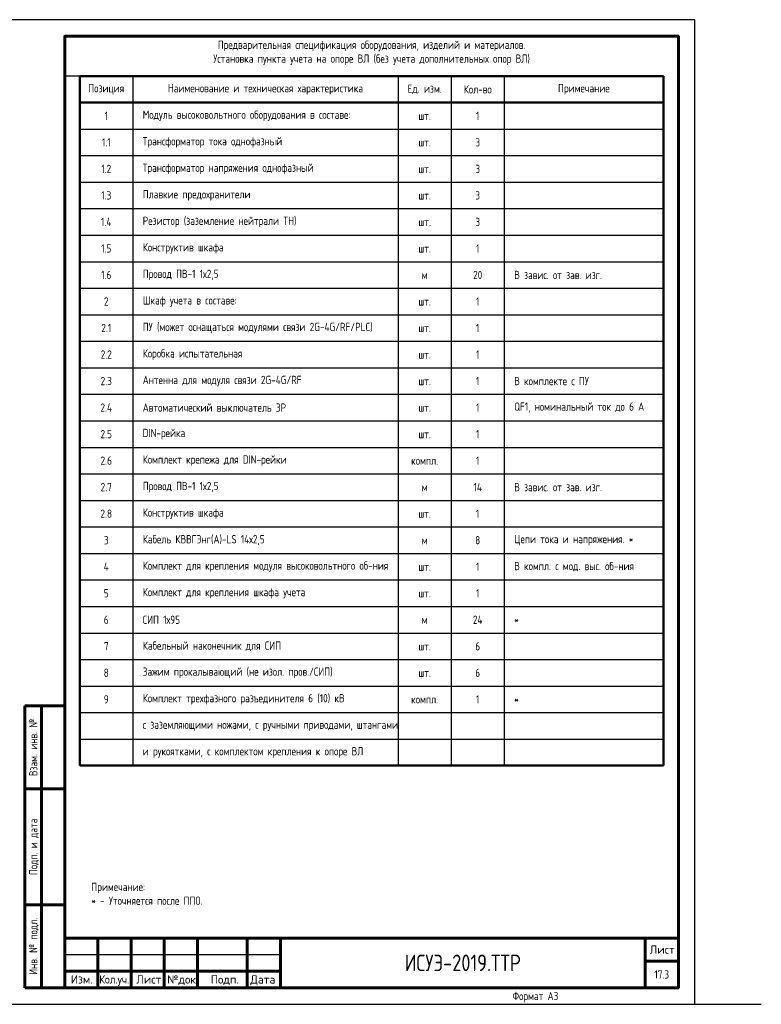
# Model space of a CAD drawing. Header units: millimetres. Extents: x -110 to 4101, y -10868 to 110.
# Tile 37 of 90: x 896 to 1120, y -5379 to -5082. Entities that reach past the tile are written whole.
import ezdxf
from ezdxf.enums import TextEntityAlignment as Align

# ---------------------------------------------------------------- set-up
doc = ezdxf.new("R2010")
doc.units = ezdxf.units.MM
doc.layers.add('01.Вспомогательный_слой', color=1, linetype='Continuous', plot=False)
doc.layers.add('Формат', color=7, linetype='Continuous', lineweight=25)
doc.layers.add('Формат @ 1', color=7, linetype='Continuous', lineweight=25)
doc.styles.add('Формат', font='isocpeur.ttf')
doc.styles.add('ЭП', font='GOST.TTF')

# ---------------------------------------------------------------- blocks, each defined once
blk = doc.blocks.new('*U77')
at = {"layer": 'Формат', "color": 7, "linetype": 'Continuous', "lineweight": 60}
for p, q in [((8, 85), (20, 85)), ((8, 85), (8, 0)), ((13, 85), (13, 0)), ((8, 60), (20, 60)), ((8, 25), (20, 25)), ((20, 15), (205, 15)), ((20, 15), (20, 0)), ((30, 15), (30, 0)), ((40, 15), (40, 0)), ((50, 15), (50, 0)), ((60, 15), (60, 0)), ((75, 15), (75, 0)), ((85, 15), (85, 0)), ((195, 15), (195, 0)), ((195, 8), (205, 8)), ((20, 5), (85, 5)), ((8, 0), (20, 0))]:
    blk.add_line(p, q, dxfattribs=at)
at = {"layer": 'Формат', "color": 7, "linetype": 'Continuous', "lineweight": 25}
blk.add_line((20, 10), (85, 10), dxfattribs=at)
blk.add_lwpolyline([(0, -5), (210, -5), (210, 292), (0, 292)], close=True, dxfattribs=at)
at = {"layer": 'Формат', "color": 7, "linetype": 'Continuous', "lineweight": 60}
blk.add_lwpolyline([(20, 0), (205, 0), (205, 287), (20, 287)], close=True, dxfattribs=at)
at = {"layer": 'Формат', "color": 7, "linetype": 'Continuous', "lineweight": 25, "style": 'ЭП'}
for s, p in [('Взам. инв. №', (10.5, 72.5)), ('Подп. и дата', (10.5, 42.5)), ('Инв. № подл.', (10.5, 12.5))]:
    blk.add_text(s, height=2.5, rotation=90, dxfattribs=at).set_placement(p, align=Align.MIDDLE_CENTER)
at = {"layer": 'Формат', "color": 7, "linetype": 'Continuous', "lineweight": 25, "style": 'Формат'}
for s, p in [('Лист', (196.38, 10.25)), ('Изм.', (21.81, 1.25)), ('Лист', (41.54, 1.25)), ('№док.', (50.89, 1.25)), ('Подп.', (63.99, 1.25)), ('Дата', (75.95, 1.25))]:
    blk.add_text(s, height=2.5, dxfattribs=at).set_placement(p)
at = {"layer": 'Формат', "color": 7, "linetype": 'Continuous', "lineweight": 25, "style": 'Формат', "width": 0.9}
blk.add_text('Кол.уч.', height=2.5, dxfattribs=at).set_placement((30.38, 1.25))
at = {"layer": 'Формат', "color": 7, "linetype": 'Continuous', "lineweight": 25, "style": 'ЭП', "flags": 8}
blk.add_attdef('N_ИНВ', text='', height=2.5, rotation=90, dxfattribs=at).set_placement((16.5, 12.5), align=Align.MIDDLE_CENTER)
for tag, height, p in [('ОБОЗНАЧЕНИЕ', 5, (140, 7.5)), ('Лист', 2.5, (200, 4))]:
    blk.add_attdef(tag, text='', height=height, dxfattribs=at).set_placement(p, align=Align.MIDDLE_CENTER)
for tag, p in [('изм.№', (21, 7.5)), ('изм.уч.', (31, 7.5)), ('изм.лист', (41, 7.5)), ('изм.№_док.', (50.5, 7.5)), ('изм_дата', (76, 7.5)), ('ФОРМ.ЛИСТА', (155, -2.5))]:
    blk.add_attdef(tag, text='', height=2.5, dxfattribs=at).set_placement(p, align=Align.MIDDLE_LEFT)
blk = doc.blocks.new('*T66')
at = {"color": 0, "linetype": 'ByBlock', "lineweight": 50, "ltscale": 0.2, "transparency": 16777216}
for p, q in [((0, 0), (176, 0)), ((0, 0), (0, -208)), ((176, 0), (176, -208)), ((0, -8), (176, -8)), ((0, -208), (176, -208))]:
    blk.add_line(p, q, dxfattribs=at)
at = {"color": 0, "linetype": 'ByBlock', "ltscale": 0.2, "transparency": 16777216}
for p, q in [((16, 0), (16, -208)), ((96, 0), (96, -208)), ((112, 0), (112, -208)), ((128, 0), (128, -208)), ((0, -16), (176, -16)), ((0, -24), (176, -24)), ((0, -32), (176, -32)), ((0, -40), (176, -40)), ((0, -48), (176, -48)), ((0, -56), (176, -56)), ((0, -64), (176, -64)), ((0, -72), (176, -72)), ((0, -80), (176, -80)), ((0, -88), (176, -88)), ((0, -96), (176, -96)), ((0, -104), (176, -104)), ((0, -112), (176, -112)), ((0, -120), (176, -120)), ((0, -128), (176, -128)), ((0, -136), (176, -136)), ((0, -144), (176, -144)), ((0, -152), (176, -152)), ((0, -160), (176, -160)), ((0, -168), (16, -168)), ((16, -176), (112, -176)), ((16, -184), (112, -184))]:
    blk.add_line(p, q, dxfattribs=at)
at = {"color": 0, "linetype": 'ByBlock', "lineweight": -2, "ltscale": 0.2, "transparency": 16777216}
for p, q in [((16, -168), (176, -168)), ((0, -176), (16, -176)), ((112, -176), (176, -176)), ((0, -184), (16, -184)), ((112, -184), (176, -184)), ((0, -192), (176, -192)), ((0, -200), (176, -200))]:
    blk.add_line(p, q, dxfattribs=at)
at = {"color": 0, "ltscale": 0.2, "transparency": 16777216, "char_height": 2.5, "style": 'ЭП'}
for s, insert, width, attachment_point in [('{\\fGOST type A|b1|i0|c204|p34;Позиция}', (8, -4), 10, 5), ('{\\fGOST type A|b1|i0|c204|p34;Наименование и техническая характеристика}', (56, -4), 74, 5), ('{\\fGOST type A|b1|i0|c204|p34;Ед. изм.}', (104, -4), 10, 5), ('{\\fGOST type A|b1|i0|c204|p34;Кол-во}', (120, -4), 10, 5), ('{\\fGOST type A|b1|i0|c204|p34;Примечание}', (152, -4), 42, 5), ('Модуль высоковольтного оборудования в составе:', (19, -12), 74, 4), ('1', (8, -12), 10, 5), ('шт.', (104, -12), 10, 5), ('1', (120, -12), 10, 5), ('1.1', (8, -20), 10, 5), ('Трансформатор тока однофазный', (19, -20), 74, 4), ('шт.', (104, -20), 10, 5), ('3', (120, -20), 10, 5), ('1.2', (8, -28), 10, 5), ('Трансформатор напряжения однофазный', (19, -28), 74, 4), ('3', (120, -28), 10, 5), ('шт.', (104, -28), 10, 5), ('1.3', (8, -36), 10, 5), ('Плавкие предохранители', (19, -36), 74, 4), ('шт.', (104, -36), 10, 5), ('3', (120, -36), 10, 5), ('1.4', (8, -44), 10, 5), ('Резистор (заземление нейтрали ТН)', (19, -44), 74, 4), ('шт.', (104, -44), 10, 5), ('3', (120, -44), 10, 5), ('1.5', (8, -52), 10, 5), ('Конструктив шкафа', (19, -52), 74, 4), ('1', (120, -52), 10, 5), ('шт.', (104, -52), 10, 5), ('1.6', (8, -60), 10, 5), ('Провод ПВ-1 1х2,5', (19, -60), 74, 4), ('м', (104, -60), 10, 5), ('20', (120, -60), 10, 5), ('В завис. от зав. изг.', (131, -60), 42, 4), ('2', (8, -68), 10, 5), ('Шкаф учета в составе:', (19, -68), 74, 4), ('шт.', (104, -68), 10, 5), ('1', (120, -68), 10, 5), ('ПУ (может оснащаться модулями связи 2G-4G/RF/PLC)', (19, -76), 74, 4), ('2.1', (8, -76), 10, 5), ('шт.', (104, -76), 10, 5), ('1', (120, -76), 10, 5), ('2.2', (8, -84), 10, 5), ('Коробка испытательная', (19, -84), 74, 4), ('шт.', (104, -84), 10, 5), ('1', (120, -84), 10, 5), ('2.3', (8, -92), 10, 5), ('Антенна для модуля связи 2G-4G/RF', (19, -92), 74, 4), ('шт.', (104, -92), 10, 5), ('1', (120, -92), 10, 5), ('В комплекте с ПУ', (131, -92), 42, 4), ('QF1, номинальный ток до 6 А', (131, -100), 42, 4), ('2.4', (8, -100), 10, 5), ('Автоматический выключатель 3P', (19, -100), 74, 4), ('шт.', (104, -100), 10, 5), ('1', (120, -100), 10, 5), ('2.5', (8, -108), 10, 5), ('DIN-рейка', (19, -108), 74, 4), ('1', (120, -108), 10, 5), ('шт.', (104, -108), 10, 5), ('2.6', (8, -116), 10, 5), ('Комплект крепежа для DIN-рейки', (19, -116), 74, 4), ('компл.', (104, -116), 10, 5), ('1', (120, -116), 10, 5), ('2.7', (8, -124), 10, 5), ('Провод ПВ-1 1х2,5', (19, -124), 74, 4), ('м', (104, -124), 10, 5), ('14', (120, -124), 10, 5), ('В завис. от зав. изг.', (131, -124), 42, 4), ('2.8', (8, -132), 10, 5), ('Конструктив шкафа', (19, -132), 74, 4), ('1', (120, -132), 10, 5), ('шт.', (104, -132), 10, 5), ('Цепи тока и напряжения. *', (131, -140), 42, 4), ('3', (8, -140), 10, 5), ('Кабель КВВГЭнг(А)-LS 14х2,5', (19, -140), 74, 4), ('м', (104, -140), 10, 5), ('8', (120, -140), 10, 5), ('Комплект для крепления модуля высоковольтного об-ния', (19, -148), 74, 4), ('В компл. с мод. выс. об-ния', (131, -148), 42, 4), ('4', (8, -148), 10, 5), ('шт.', (104, -148), 10, 5), ('1', (120, -148), 10, 5), ('5', (8, -156), 10, 5), ('Комплект для крепления шкафа учета', (19, -156), 74, 4), ('1', (120, -156), 10, 5), ('шт.', (104, -156), 10, 5), ('6', (8, -164), 10, 5), ('СИП 1х95', (19, -164), 74, 4), ('м', (104, -164), 10, 5), ('24', (120, -164), 10, 5), ('*', (131, -164), 42, 4), ('7', (8, -172), 10, 5), ('Кабельный наконечник для СИП', (19, -172), 74, 4), ('шт.', (104, -172), 10, 5), ('6', (120, -172), 10, 5), ('Зажим прокалывающий (не изол. пров./СИП)', (19, -180), 74, 4), ('8', (8, -180), 10, 5), ('шт.', (104, -180), 10, 5), ('6', (120, -180), 10, 5), ('Комплект трехфазного разъединителя 6 (10) кВ', (19, -188), 74, 4), ('9', (8, -188), 10, 5), ('компл.', (104, -188), 10, 5), ('1', (120, -188), 10, 5), ('*', (131, -188), 42, 4), ('с заземляющими ножами, с ручными приводами, штангами', (19, -196), 74, 4), ('и рукоятками, с комплектом крепления к опоре ВЛ', (19, -204), 74, 4)]:
    blk.add_mtext(s, dxfattribs=dict(at, insert=insert, width=width, attachment_point=attachment_point))

msp = doc.modelspace()

# ---------------------------------------------------------------- linework, layer by layer
at = {"layer": '01.Вспомогательный_слой', "ltscale": 0.2}
msp.add_lwpolyline([(914.5, -5099), (910, -5099), (910, -5087)], dxfattribs=at)
at = {"layer": '01.Вспомогательный_слой'}
msp.add_lwpolyline([(1100, -5379), (1120, -5379)], dxfattribs=at)

# ---------------------------------------------------------------- block references
msp.add_blockref('*T66', (914.5, -5099))
at = {"layer": 'Формат @ 1', "color": 0, "ltscale": 0.7}
msp.add_blockref('*U77', (890, -5374), dxfattribs=at).add_auto_attribs({'ОБОЗНАЧЕНИЕ': 'ИСУЭ-2019.ТТР', 'Лист': '17.3', 'ФОРМ.ЛИСТА': 'Формат А3'})

# ---------------------------------------------------------------- texts
at = {"char_height": 2.5, "style": 'ЭП'}
for s, insert, width, attachment_point in [('Предварительная спецификация оборудования, изделий и материалов.\\PУстановка пункта учета на опоре ВЛ (без учета дополнительных опор ВЛ)', (1002.5, -5092), 176, 5), ('Примечание:\\P* - Уточняется после ППО.', (918, -5349), 169, 7)]:
    msp.add_mtext(s, dxfattribs=dict(at, insert=insert, width=width, attachment_point=attachment_point))

doc.saveas('drawing.dxf')
